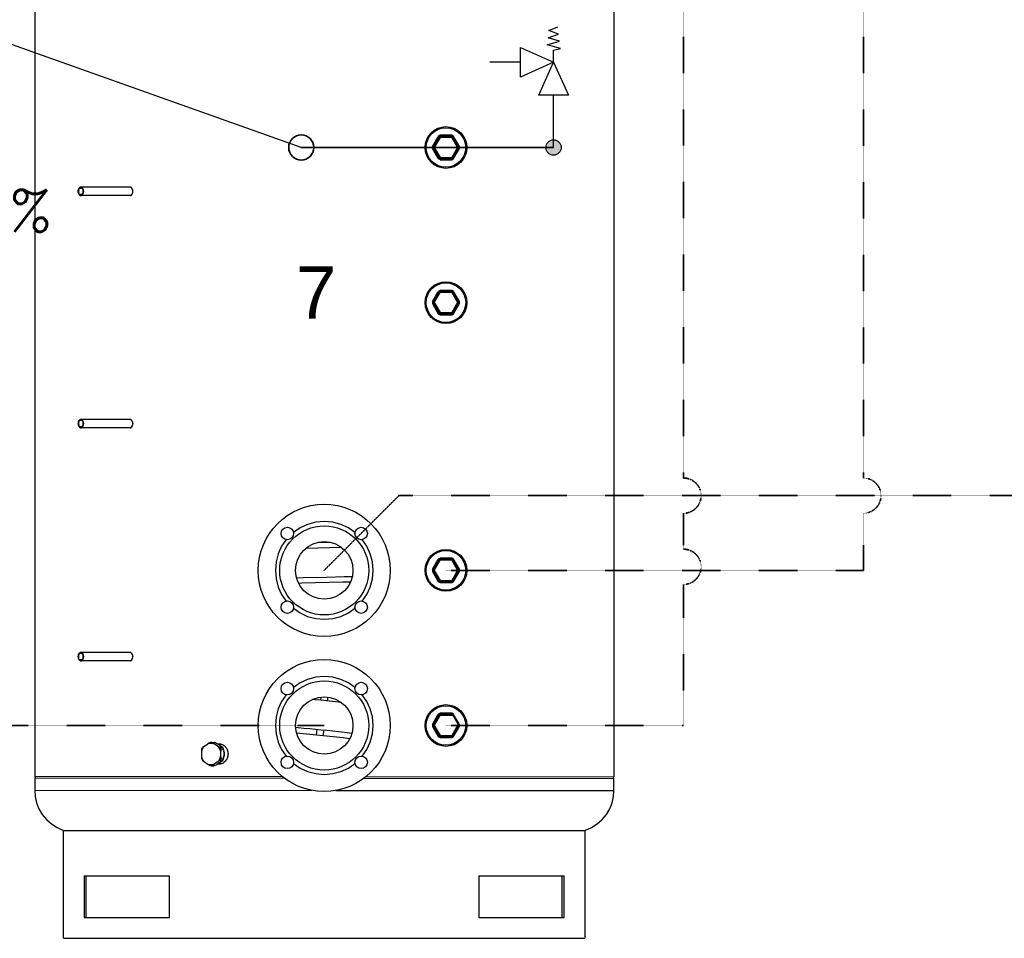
# Model space of a CAD drawing. Header units: millimetres. Extents: x -98431657 to -98227415, y -465497820 to -465456067.
# Tile 25 of 63: x -98404829 to -98403650, y -465488918 to -465487818. Entities that reach past the tile are written whole.
import ezdxf

# ---------------------------------------------------------------- set-up
doc = ezdxf.new("R2010")
doc.units = ezdxf.units.MM
doc.linetypes.add('Carkovana 0.5x', pattern=[0.14, 0.1, -0.04])
doc.layers.add('Pasivní chlazení', color=7, linetype='Continuous', lineweight=25)
doc.layers.add('WPF 1 - vrt', color=7, linetype='Continuous', lineweight=25)
doc.styles.add('ARIAL', font='arial.ttf')
doc.styles.add('ROMANS', font='romans__.ttf')

# ---------------------------------------------------------------- blocks, each defined once
blk = doc.blocks.new('KOMPLEXNÍ OBJEKT_4')
at = {"layer": 'WPF 1 - vrt', "color": 0, "lineweight": 25}
blk.add_lwpolyline([(-98404695.5, -465488028.4), (-98404695.5, -465488028.4), (-98404695.5, -465488028.4)], dxfattribs=at)
for centre, radius, start, end in [((-98404696.7, -465488025.9), 2.73, 278.4846, 296.4098), ((-98404699.4, -465488024.5), 5.44, 315.2317, 341.9208)]:
    blk.add_arc(centre, radius, start, end, dxfattribs=at)
blk = doc.blocks.new('KOMPLEXNÍ OBJEKT_5')
at = {"layer": 'WPF 1 - vrt', "color": 0, "lineweight": 25}
blk.add_lwpolyline([(-98404695.5, -465488306.5), (-98404695.5, -465488306.5), (-98404695.5, -465488306.5)], dxfattribs=at)
for centre, radius, start, end in [((-98404697.3, -465488304.7), 2.26, 281.559, 294.6847), ((-98404696.6, -465488304.4), 2.41, 277.3, 297.5944)]:
    blk.add_arc(centre, radius, start, end, dxfattribs=at)
blk = doc.blocks.new('KOMPLEXNÍ OBJEKT_6')
at = {"layer": 'WPF 1 - vrt', "color": 0, "lineweight": 25}
blk.add_lwpolyline([(-98404695.5, -465488585.5), (-98404695.5, -465488585.5), (-98404695.5, -465488585.5)], dxfattribs=at)
blk.add_arc((-98404696.7, -465488583.2), 2.57, 278.273, 297.3077, dxfattribs=at)
blk = doc.blocks.new('KOMPLEXNÍ OBJEKT_7')
at = {"layer": 'WPF 1 - vrt', "color": 0, "lineweight": 25}
blk.add_line((-98404695.5, -465488019.3), (-98404695.5, -465488019.3), dxfattribs=at)
blk.add_arc((-98404696.7, -465488021.5), 2.51, 61.3479, 82.5859, dxfattribs=at)
blk = doc.blocks.new('KOMPLEXNÍ OBJEKT_9')
at = {"layer": 'WPF 1 - vrt', "color": 0, "lineweight": 25}
for p, q in [((-98404592.5, -465488707), (-98404596.7, -465488709.6)), ((-98404599.2, -465488711.4), (-98404596.2, -465488711.4))]:
    blk.add_line(p, q, dxfattribs=at)
for centre, radius, start, end in [((-98404601, -465488698.2), 12.3, 313.9615, 332.2831), ((-98404601.8, -465488697.7), 13.2, 331.8395, 349.2804), ((-98404517.1, -465488695.2), 71.9, 183.8966, 186.0769), ((-98404557.7, -465488767.4), 69.7, 123.9773, 126.5428)]:
    blk.add_arc(centre, radius, start, end, dxfattribs=at)
blk = doc.blocks.new('KOMPLEXNÍ OBJEKT_10')
at = {"layer": 'WPF 1 - vrt', "color": 0, "lineweight": 25}
blk.add_line((-98404588.8, -465488707), (-98404593, -465488709.6), dxfattribs=at)
blk.add_lwpolyline([(-98404586.3, -465488705.2), (-98404585.5, -465488703.7), (-98404588.5, -465488703.7), (-98404589.3, -465488705.2), (-98404586.3, -465488705.2)], dxfattribs=at)
for centre, radius, start, end in [((-98404620.4, -465488659.5), 57, 303.5946, 306.7274), ((-98404639.5, -465488629.5), 92.7, 298.4263, 300.1407)]:
    blk.add_arc(centre, radius, start, end, dxfattribs=at)
blk = doc.blocks.new('KOMPLEXNÍ OBJEKT_11')
at = {"layer": 'WPF 1 - vrt', "color": 0, "lineweight": 25}
blk.add_line((-98404585.1, -465488694.9), (-98404585.1, -465488700.1), dxfattribs=at)
blk.add_lwpolyline([(-98404585.5, -465488691.3), (-98404586.3, -465488689.8), (-98404589.3, -465488689.8), (-98404588.5, -465488691.3), (-98404585.5, -465488691.3)], dxfattribs=at)
for centre, radius, start, end in [((-98404623.6, -465488696.5), 38.5, 3.6983, 7.7116), ((-98404596.4, -465488697.5), 12.3, 359.7526, 26.4636), ((-98404602.8, -465488695.8), 17.7, 2.8483, 5.8822), ((-98404595.7, -465488697.6), 11.6, 333.0099, 359.8957), ((-98404657, -465488695.2), 72, 353.9094, 356.0897)]:
    blk.add_arc(centre, radius, start, end, dxfattribs=at)
blk = doc.blocks.new('KOMPLEXNÍ OBJEKT_12')
at = {"layer": 'WPF 1 - vrt', "color": 0, "lineweight": 25}
for p, q in [((-98404599.2, -465488683.6), (-98404596.2, -465488683.6)), ((-98404592.5, -465488688), (-98404596.7, -465488685.4)), ((-98404588.8, -465488700.1), (-98404588.8, -465488694.9))]:
    blk.add_line(p, q, dxfattribs=at)
for centre, radius, start, end in [((-98404560, -465488631.1), 65.5, 233.2666, 235.9998), ((-98404670.8, -465488822.4), 157.6, 60.7461, 61.7577), ((-98404601.1, -465488696.9), 12.3, 27.6779, 45.9995), ((-98404601.6, -465488697.3), 13.1, 10.5935, 28.2865)]:
    blk.add_arc(centre, radius, start, end, dxfattribs=at)
blk = doc.blocks.new('KOMPLEXNÍ OBJEKT_13')
at = {"layer": 'WPF 1 - vrt', "color": 0, "lineweight": 25}
for p, q in [((-98404611.9, -465488694.9), (-98404611.9, -465488700.1)), ((-98404611.5, -465488703.7), (-98404610.7, -465488705.2)), ((-98404608.2, -465488707), (-98404604, -465488709.6))]:
    blk.add_line(p, q, dxfattribs=at)
for centre, radius, start, end in [((-98404540.1, -465488699.8), 72, 173.928, 176.1083), ((-98404594.4, -465488699.2), 17.6, 182.8818, 185.9156), ((-98404573.4, -465488698.4), 38.5, 183.8885, 187.9017), ((-98404578.2, -465488661.9), 54.2, 233.103, 236.4036), ((-98404600.3, -465488699.2), 11, 250.4178, 289.6624)]:
    blk.add_arc(centre, radius, start, end, dxfattribs=at)
blk = doc.blocks.new('KOMPLEXNÍ OBJEKT_14')
at = {"layer": 'WPF 1 - vrt', "color": 0, "lineweight": 25}
blk.add_line((-98404588.8, -465488688), (-98404593, -465488685.4), dxfattribs=at)
blk.add_arc((-98404618.8, -465488733.1), 54.2, 53.0897, 56.3902, dxfattribs=at)
blk = doc.blocks.new('KOMPLEXNÍ OBJEKT_15')
at = {"layer": 'WPF 1 - vrt', "color": 0, "lineweight": 25}
for p, q in [((-98404611.5, -465488691.3), (-98404610.7, -465488689.8)), ((-98404608.2, -465488688), (-98404604, -465488685.4))]:
    blk.add_line(p, q, dxfattribs=at)
for centre, radius, start, end in [((-98404557.5, -465488765.6), 92.7, 118.4173, 120.1317), ((-98404576.6, -465488735.5), 57, 123.6095, 126.7423)]:
    blk.add_arc(centre, radius, start, end, dxfattribs=at)
blk = doc.blocks.new('KOMPLEXNÍ OBJEKT_16')
at = {"layer": 'WPF 1 - vrt', "color": 0, "lineweight": 25}
blk.add_line((-98404697.3, -465488585.9), (-98404756.2, -465488585.9), dxfattribs=at)
blk.add_arc((-98404756.2, -465488583.7), 2.28, 252.76, 270.1639, dxfattribs=at)
blk = doc.blocks.new('KOMPLEXNÍ OBJEKT_17')
at = {"layer": 'WPF 1 - vrt', "color": 0, "lineweight": 25}
blk.add_line((-98404697.3, -465488575.9), (-98404756.2, -465488575.9), dxfattribs=at)
for centre, radius, start, end in [((-98404756.2, -465488578.5), 2.56, 74.4735, 90.0755), ((-98404756.4, -465488579), 3.05, 45.5643, 73.5747)]:
    blk.add_arc(centre, radius, start, end, dxfattribs=at)
blk = doc.blocks.new('KOMPLEXNÍ OBJEKT_18')
at = {"layer": 'WPF 1 - vrt', "color": 0, "lineweight": 25}
blk.add_line((-98404697.3, -465488307), (-98404756.2, -465488307), dxfattribs=at)
blk.add_arc((-98404756.2, -465488304.4), 2.59, 254.5487, 269.8409, dxfattribs=at)
blk = doc.blocks.new('KOMPLEXNÍ OBJEKT_19')
at = {"layer": 'WPF 1 - vrt', "color": 0, "lineweight": 25}
blk.add_line((-98404697.3, -465488297), (-98404756.2, -465488297), dxfattribs=at)
for centre, radius, start, end in [((-98404756.2, -465488299.6), 2.6, 58.2975, 89.8415), ((-98404756.5, -465488300.3), 3.36, 46.6659, 59.5943), ((-98404697.3, -465488299.4), 2.47, 66.6724, 90.0075), ((-98404697.4, -465488299.9), 2.98, 46.9812, 68.2192)]:
    blk.add_arc(centre, radius, start, end, dxfattribs=at)
blk = doc.blocks.new('KOMPLEXNÍ OBJEKT_20')
at = {"layer": 'WPF 1 - vrt', "color": 0, "lineweight": 25}
blk.add_line((-98404697.3, -465488028.8), (-98404756.2, -465488028.8), dxfattribs=at)
blk.add_arc((-98404756.2, -465488026.3), 2.59, 254.4753, 269.7675, dxfattribs=at)
blk = doc.blocks.new('KOMPLEXNÍ OBJEKT_21')
at = {"layer": 'WPF 1 - vrt', "color": 0, "lineweight": 25}
blk.add_line((-98404697.3, -465488018.8), (-98404756.2, -465488018.8), dxfattribs=at)
for centre, radius, start, end in [((-98404756.2, -465488021.5), 2.65, 58.6043, 89.4652), ((-98404697.3, -465488021.1), 2.23, 77.6409, 90.3194)]:
    blk.add_arc(centre, radius, start, end, dxfattribs=at)
blk = doc.blocks.new('KOMPLEXNÍ OBJEKT_41')
at = {"layer": 'WPF 1 - vrt', "color": 0, "lineweight": 25}
for centre, radius, start, end in [((-98404590.7, -465488696.6), 11, 78.437, 89.7183), ((-98404591, -465488697), 11.4, 66.3152, 77.2619), ((-98404590.6, -465488695.9), 10.2, 53.712, 66.1086), ((-98404590.9, -465488696.6), 11, 43.0508, 54.7063), ((-98404591.7, -465488697.3), 12, 31.9167, 42.7253), ((-98404590.8, -465488696.9), 11.1, 20.7219, 32.6065), ((-98404592.2, -465488697.5), 12.6, 10.6755, 21.1545), ((-98404593.1, -465488697.6), 13.5, 0.2806, 10.1678), ((-98404591.3, -465488698), 11.6, 316.8239, 327.9836), ((-98404591.9, -465488697.6), 12.3, 328.1752, 338.8933), ((-98404593.3, -465488697.1), 13.8, 339.1265, 348.7407), ((-98404594, -465488697.4), 14.4, 350.3184, 359.5321)]:
    blk.add_arc(centre, radius, start, end, dxfattribs=at)
blk = doc.blocks.new('KOMPLEXNÍ OBJEKT_42')
at = {"layer": 'WPF 1 - vrt', "color": 0, "lineweight": 25}
for centre, radius, start, end in [((-98404591, -465488698.3), 11.2, 294.3753, 305.6345), ((-98404590.7, -465488698.5), 10.8, 270.2088, 281.6359), ((-98404590.9, -465488698.2), 11.2, 282.5763, 293.6999)]:
    blk.add_arc(centre, radius, start, end, dxfattribs=at)
blk = doc.blocks.new('KOMPLEXNÍ OBJEKT_43')
at = {"layer": 'WPF 1 - vrt', "color": 0, "lineweight": 25}
for centre, radius, start, end in [((-98404522.4, -465488565.2), 166, 240.8324, 241.7947), ((-98404600, -465488699.6), 11.9, 266.1603, 273.8397)]:
    blk.add_arc(centre, radius, start, end, dxfattribs=at)
blk = doc.blocks.new('KOMPLEXNÍ OBJEKT_44')
at = {"layer": 'WPF 1 - vrt', "color": 0, "lineweight": 25}
for centre, radius, start, end in [((-98404571.3, -465488695.8), 17.6, 174.0844, 177.1182), ((-98404550.3, -465488696.6), 38.5, 172.1132, 176.1264)]:
    blk.add_arc(centre, radius, start, end, dxfattribs=at)
blk = doc.blocks.new('KOMPLEXNÍ OBJEKT_45')
at = {"layer": 'WPF 1 - vrt', "color": 0, "lineweight": 25}
for centre, radius, start, end in [((-98404598.9, -465488697.4), 13.2, 151.8395, 169.2804), ((-98404599.8, -465488696.8), 12.1, 133.7226, 152.3296)]:
    blk.add_arc(centre, radius, start, end, dxfattribs=at)
blk = doc.blocks.new('KOMPLEXNÍ OBJEKT_46')
at = {"layer": 'WPF 1 - vrt', "color": 0, "lineweight": 25}
for centre, radius, start, end in [((-98404598.8, -465488697.6), 13.3, 190.7723, 208.1077), ((-98404599.8, -465488698.3), 12.1, 207.6704, 226.2774)]:
    blk.add_arc(centre, radius, start, end, dxfattribs=at)
blk = doc.blocks.new('KOMPLEXNÍ OBJEKT_47')
at = {"layer": 'WPF 1 - vrt', "color": 0, "lineweight": 25}
for centre, radius, start, end in [((-98404595.9, -465488697.5), 11.6, 12.0418, 24.3084), ((-98404596.6, -465488697.6), 12.3, 0.2573, 11.9737), ((-98404595.4, -465488697.8), 11.1, 335.3997, 348.2501), ((-98404595.9, -465488697.5), 11.7, 347.6541, 359.954)]:
    blk.add_arc(centre, radius, start, end, dxfattribs=at)
blk = doc.blocks.new('KOMPLEXNÍ OBJEKT_48')
at = {"layer": 'WPF 1 - vrt', "color": 0, "lineweight": 25}
for centre, radius, start, end in [((-98404754.2, -465488580.5), 5.42, 145.1853, 164.2306), ((-98404754.6, -465488580.4), 5.07, 134.7502, 144.0473), ((-98404752.8, -465488580.9), 6.88, 164.2482, 195.7325), ((-98404754, -465488581.3), 5.66, 194.6456, 213.6909), ((-98404755, -465488581.9), 4.48, 215.3472, 225.8554)]:
    blk.add_arc(centre, radius, start, end, dxfattribs=at)
blk = doc.blocks.new('KOMPLEXNÍ OBJEKT_49')
at = {"layer": 'WPF 1 - vrt', "color": 0, "lineweight": 25}
for centre, radius, start, end in [((-98404697.3, -465488578.4), 2.43, 66.7784, 78.8698), ((-98404697.5, -465488579.1), 3.15, 47.5655, 67.6348)]:
    blk.add_arc(centre, radius, start, end, dxfattribs=at)
blk = doc.blocks.new('KOMPLEXNÍ OBJEKT_50')
at = {"layer": 'WPF 1 - vrt', "color": 0, "lineweight": 25}
for centre, radius, start, end in [((-98404756.2, -465488579.2), 2.29, 90.6401, 104.6097), ((-98404756.2, -465488578.9), 1.99, 73.6715, 90.0683), ((-98404756.1, -465488578.7), 1.78, 57.5876, 75.7769), ((-98404756.3, -465488579.3), 2.37, 45.1529, 60.1138)]:
    blk.add_arc(centre, radius, start, end, dxfattribs=at)
blk = doc.blocks.new('KOMPLEXNÍ OBJEKT_51')
at = {"layer": 'WPF 1 - vrt', "color": 0, "lineweight": 25}
for centre, radius, start, end in [((-98404758, -465488580.7), 4.6, 16.7112, 34.4932), ((-98404758, -465488581.2), 4.59, 325.686, 343.7229), ((-98404759.4, -465488581), 6.05, 0.1958, 14.9501), ((-98404759.2, -465488580.9), 5.87, 344.8126, 359.8664)]:
    blk.add_arc(centre, radius, start, end, dxfattribs=at)
blk = doc.blocks.new('KOMPLEXNÍ OBJEKT_52')
at = {"layer": 'WPF 1 - vrt', "color": 0, "lineweight": 25}
for centre, radius, start, end in [((-98404754.3, -465488580.7), 4.67, 145.7329, 163.3711), ((-98404753.2, -465488581), 5.84, 164.4417, 179.6713), ((-98404753, -465488580.9), 6.05, 180.601, 195.2859)]:
    blk.add_arc(centre, radius, start, end, dxfattribs=at)
blk = doc.blocks.new('KOMPLEXNÍ OBJEKT_53')
at = {"layer": 'WPF 1 - vrt', "color": 0, "lineweight": 25}
for centre, radius, start, end in [((-98404754.9, -465488301.2), 4.67, 133.3049, 143.9055), ((-98404756.1, -465488299.9), 2.96, 106.0576, 134.0135)]:
    blk.add_arc(centre, radius, start, end, dxfattribs=at)
blk = doc.blocks.new('KOMPLEXNÍ OBJEKT_54')
at = {"layer": 'WPF 1 - vrt', "color": 0, "lineweight": 25}
for centre, radius, start, end in [((-98404755.1, -465488302.9), 4.41, 215.7088, 226.3094), ((-98404755.8, -465488303.7), 3.31, 225.9865, 239.2028)]:
    blk.add_arc(centre, radius, start, end, dxfattribs=at)
blk = doc.blocks.new('KOMPLEXNÍ OBJEKT_55')
at = {"layer": 'WPF 1 - vrt', "color": 0, "lineweight": 25}
for centre, radius, start, end in [((-98404756.2, -465488300.3), 2.29, 90.6401, 104.6097), ((-98404756.2, -465488300), 1.99, 73.6715, 90.0683), ((-98404756.1, -465488299.8), 1.78, 57.5876, 75.7769)]:
    blk.add_arc(centre, radius, start, end, dxfattribs=at)
blk = doc.blocks.new('KOMPLEXNÍ OBJEKT_56')
at = {"layer": 'WPF 1 - vrt', "color": 0, "lineweight": 25}
for centre, radius, start, end in [((-98404758.1, -465488301.8), 4.78, 16.835, 34.061), ((-98404757.8, -465488302.3), 4.43, 325.2529, 343.8511), ((-98404759.4, -465488302), 6.04, 0.2626, 14.9703), ((-98404759.2, -465488302), 5.83, 344.7682, 0)]:
    blk.add_arc(centre, radius, start, end, dxfattribs=at)
blk = doc.blocks.new('KOMPLEXNÍ OBJEKT_57')
at = {"layer": 'WPF 1 - vrt', "color": 0, "lineweight": 25}
for centre, radius, start, end in [((-98404755.5, -465488302.9), 3.32, 214.9178, 226.2848), ((-98404755.7, -465488303.1), 2.96, 226.6614, 238.6052)]:
    blk.add_arc(centre, radius, start, end, dxfattribs=at)
blk = doc.blocks.new('KOMPLEXNÍ OBJEKT_58')
at = {"layer": 'WPF 1 - vrt', "color": 0, "lineweight": 25}
for centre, radius, start, end in [((-98404753.1, -465488302), 5.88, 164.4899, 179.5315), ((-98404752.9, -465488301.9), 6.07, 180.5295, 195.2668), ((-98404754.2, -465488301.8), 4.84, 146.1642, 163.2447)]:
    blk.add_arc(centre, radius, start, end, dxfattribs=at)
blk = doc.blocks.new('KOMPLEXNÍ OBJEKT_59')
at = {"layer": 'WPF 1 - vrt', "color": 0, "lineweight": 25}
for centre, radius, start, end in [((-98404756.1, -465488304.5), 2.48, 284.6804, 301.5323), ((-98404756.5, -465488303.7), 3.36, 300.4057, 313.3341)]:
    blk.add_arc(centre, radius, start, end, dxfattribs=at)
blk = doc.blocks.new('KOMPLEXNÍ OBJEKT_60')
at = {"layer": 'WPF 1 - vrt', "color": 0, "lineweight": 25}
for centre, radius, start, end in [((-98404754.9, -465488023.1), 4.67, 133.3049, 143.9055), ((-98404756.1, -465488021.8), 2.96, 106.0576, 134.0135)]:
    blk.add_arc(centre, radius, start, end, dxfattribs=at)
blk = doc.blocks.new('KOMPLEXNÍ OBJEKT_61')
at = {"layer": 'WPF 1 - vrt', "color": 0, "lineweight": 25}
for centre, radius, start, end in [((-98404758.1, -465488023.7), 4.78, 16.835, 34.061), ((-98404759.4, -465488023.9), 5.99, 0.1976, 15.0353), ((-98404759.3, -465488023.8), 5.88, 344.834, 359.9331), ((-98404757.8, -465488024.1), 4.43, 325.2529, 343.8511)]:
    blk.add_arc(centre, radius, start, end, dxfattribs=at)
blk = doc.blocks.new('KOMPLEXNÍ OBJEKT_62')
at = {"layer": 'WPF 1 - vrt', "color": 0, "lineweight": 25}
for centre, radius, start, end in [((-98404753.1, -465488023.9), 5.88, 164.4899, 179.5315), ((-98404753.1, -465488023.8), 5.94, 180.4654, 195.4216), ((-98404754.2, -465488023.7), 4.84, 146.1642, 163.2447)]:
    blk.add_arc(centre, radius, start, end, dxfattribs=at)

msp = doc.modelspace()

# ---------------------------------------------------------------- hatches: boundary and pattern name
at = {"layer": 'WPF 1 - vrt', "true_color": 0x000000}
msp.add_hatch(color=18, dxfattribs=at).paths.add_polyline_path([(-98404181, -465487971.4), (-98404181.2, -465487969.5), (-98404181.7, -465487967.7), (-98404182.6, -465487966.1), (-98404183.8, -465487964.7), (-98404185.3, -465487963.6), (-98404187, -465487962.7), (-98404188.8, -465487962.3), (-98404190.6, -465487962.2), (-98404192.5, -465487962.5), (-98404194.2, -465487963.1), (-98404195.8, -465487964.1), (-98404197.2, -465487965.4), (-98404198.2, -465487966.9), (-98404199, -465487968.6), (-98404199.3, -465487970.4), (-98404199.3, -465487972.3), (-98404199, -465487974.1), (-98404198.2, -465487975.9), (-98404197.2, -465487977.4), (-98404195.8, -465487978.7), (-98404194.2, -465487979.7), (-98404192.5, -465487980.3), (-98404190.6, -465487980.6), (-98404188.8, -465487980.5), (-98404187, -465487980), (-98404185.3, -465487979.2), (-98404183.8, -465487978.1), (-98404182.6, -465487976.6), (-98404181.7, -465487975), (-98404181.2, -465487973.2)])

# ---------------------------------------------------------------- linework, layer by layer
at = {"layer": 'Pasivní chlazení', "color": 171, "linetype": 'Carkovana 0.5x', "lineweight": 35, "true_color": 0x7070ff}
for p, q in [((-98404034.6, -465485821), (-98404034.6, -465488367.1)), ((-98403819.2, -465487344.2), (-98403819.2, -465488367.4)), ((-98404034.6, -465488409.3), (-98404034.6, -465488452.3)), ((-98403819.2, -465488477.7), (-98403819.2, -465488409.3)), ((-98404319.1, -465488477.7), (-98404319.1, -465488477.7)), ((-98404319.1, -465488477.7), (-98403819.2, -465488477.7)), ((-98404034.6, -465488494.5), (-98404034.6, -465488663.4)), ((-98404034.6, -465488663.4), (-98404319.1, -465488663.4))]:
    msp.add_line(p, q, dxfattribs=at)
for centre in [(-98404034.6, -465488388.2), (-98403819.2, -465488388.2), (-98404034.6, -465488473.4)]:
    msp.add_arc(centre, 21.1, 270, 90, dxfattribs=at)
at = {"layer": 'WPF 1 - vrt', "color": 0, "lineweight": 25}
for p, q in [((-98404811.4, -465487197.3), (-98404811.4, -465488725)), ((-98404118.2, -465487197.3), (-98404118.2, -465488725)), ((-98404327.1, -465487958.7), (-98404334.1, -465487970.8)), ((-98404326, -465487956.8), (-98404328.2, -465487958.1)), ((-98404326, -465487958.1), (-98404327.1, -465487958.7)), ((-98404312.1, -465487956.8), (-98404326, -465487956.8)), ((-98404312.1, -465487958.1), (-98404326, -465487958.1)), ((-98404312.1, -465487959.3), (-98404312.1, -465487956.8)), ((-98404309.9, -465487958.1), (-98404312.1, -465487956.8)), ((-98404311, -465487958.7), (-98404312.1, -465487958.1)), ((-98404305.1, -465487971.4), (-98404312.1, -465487959.3)), ((-98404304, -465487970.8), (-98404311, -465487958.7)), ((-98404303, -465487970.1), (-98404310, -465487958.1)), ((-98404335.2, -465487970.1), (-98404333, -465487971.4)), ((-98404335.2, -465487970.1), (-98404335.2, -465487972.6)), ((-98404334.1, -465487970.8), (-98404334.1, -465487972)), ((-98404334.1, -465487972), (-98404327.1, -465487984.1)), ((-98404333, -465487971.4), (-98404326, -465487983.5)), ((-98404311, -465487984.1), (-98404304, -465487972)), ((-98404309.9, -465487984.7), (-98404303, -465487972.6)), ((-98404304, -465487972), (-98404304, -465487970.8)), ((-98404303, -465487972.6), (-98404303, -465487970.1)), ((-98404328.2, -465487984.7), (-98404326, -465487983.5)), ((-98404328.2, -465487984.7), (-98404326, -465487985.9)), ((-98404327.1, -465487984.1), (-98404326, -465487984.7)), ((-98404326, -465487983.5), (-98404312.1, -465487983.5)), ((-98404326, -465487984.7), (-98404312.1, -465487984.7)), ((-98404312.1, -465487986), (-98404312.1, -465487983.5)), ((-98404312.1, -465487984.7), (-98404311, -465487984.1)), ((-98404312.1, -465487986), (-98404309.9, -465487984.7)), ((-98404758.7, -465488020.3), (-98404759.5, -465488021.9)), ((-98404758.2, -465488021), (-98404757.8, -465488020.5)), ((-98404757.8, -465488020.5), (-98404757.3, -465488020.2)), ((-98404757.3, -465488020.2), (-98404756.7, -465488019.9)), ((-98404756.2, -465488018.8), (-98404756.9, -465488018.9)), ((-98404756.2, -465488019.8), (-98404755.6, -465488019.9)), ((-98404755.1, -465488020.2), (-98404754.6, -465488020.5)), ((-98404754.2, -465488019.7), (-98404754.8, -465488019.2)), ((-98404754.6, -465488020.5), (-98404754.2, -465488021)), ((-98404753.7, -465488020.3), (-98404754.2, -465488019.7)), ((-98404752.7, -465488023.9), (-98404752.9, -465488021.9)), ((-98404752.9, -465488025.8), (-98404752.7, -465488023.9)), ((-98404696.3, -465488019.1), (-98404696.8, -465488018.9)), ((-98404695.6, -465488019.3), (-98404695.7, -465488019.4)), ((-98404695.5, -465488019.3), (-98404695.6, -465488019.3)), ((-98404695.6, -465488019.3), (-98404695.6, -465488019.3)), ((-98404695.4, -465488019.5), (-98404695.5, -465488019.3)), ((-98404695.5, -465488019.3), (-98404695.5, -465488019.3)), ((-98404695.4, -465488019.7), (-98404695.4, -465488019.5)), ((-98404694.2, -465488021.4), (-98404695.4, -465488019.6)), ((-98404693.9, -465488022.6), (-98404694.2, -465488021.4)), ((-98404693.7, -465488023.6), (-98404693.8, -465488023.6)), ((-98404693.6, -465488023.8), (-98404693.8, -465488023.8)), ((-98404693.8, -465488024), (-98404693.7, -465488024)), ((-98404693.6, -465488023.7), (-98404693.7, -465488023.6)), ((-98404693.7, -465488023.6), (-98404693.7, -465488023.6)), ((-98404693.7, -465488024.1), (-98404693.7, -465488024)), ((-98404693.7, -465488024), (-98404693.6, -465488024)), ((-98404693.6, -465488023.8), (-98404693.6, -465488023.7)), ((-98404693.6, -465488023.8), (-98404693.6, -465488023.8)), ((-98404693.6, -465488024), (-98404693.6, -465488023.9)), ((-98404693.6, -465488023.9), (-98404693.6, -465488023.9)), ((-98404759.5, -465488025.8), (-98404758.7, -465488027.4)), ((-98404758.2, -465488026.7), (-98404758.8, -465488025.4)), ((-98404758.7, -465488027.4), (-98404758.2, -465488028)), ((-98404757.8, -465488027.2), (-98404758.2, -465488026.7)), ((-98404757.5, -465488028.5), (-98404756.9, -465488028.7)), ((-98404756.7, -465488027.8), (-98404757.3, -465488027.5)), ((-98404755.6, -465488027.8), (-98404756.2, -465488027.8)), ((-98404756.2, -465488028.8), (-98404755.5, -465488028.7)), ((-98404755.1, -465488027.5), (-98404755.6, -465488027.8)), ((-98404755.5, -465488028.7), (-98404754.8, -465488028.5)), ((-98404754.6, -465488027.2), (-98404755.1, -465488027.5)), ((-98404754.2, -465488026.7), (-98404754.6, -465488027.2)), ((-98404754.2, -465488028), (-98404753.7, -465488027.4)), ((-98404697.3, -465488028.8), (-98404696.8, -465488028.8)), ((-98404696.8, -465488028.8), (-98404696.3, -465488028.6)), ((-98404695.7, -465488028.2), (-98404695.6, -465488028.3)), ((-98404695.6, -465488028.3), (-98404695.6, -465488028.4)), ((-98404695.6, -465488028.4), (-98404695.5, -465488028.4)), ((-98404695.5, -465488028.4), (-98404695.4, -465488028.2)), ((-98404695.5, -465488028.4), (-98404695.5, -465488028.4)), ((-98404695.4, -465488028.2), (-98404695.4, -465488028)), ((-98404694.2, -465488026.2), (-98404693.9, -465488025.1)), ((-98404327.1, -465488144.4), (-98404334.1, -465488156.5)), ((-98404326, -465488142.5), (-98404328.2, -465488143.8)), ((-98404326, -465488143.8), (-98404327.1, -465488144.4)), ((-98404312.1, -465488142.5), (-98404326, -465488142.5)), ((-98404312.1, -465488143.8), (-98404326, -465488143.8)), ((-98404309.9, -465488143.8), (-98404312.1, -465488142.5)), ((-98404312.1, -465488145), (-98404309.9, -465488143.8)), ((-98404311, -465488144.4), (-98404312.1, -465488143.8)), ((-98404304, -465488156.5), (-98404311, -465488144.4)), ((-98404303, -465488155.8), (-98404310, -465488143.8)), ((-98404335.2, -465488155.8), (-98404333, -465488157.1)), ((-98404335.2, -465488155.8), (-98404335.2, -465488158.3)), ((-98404334.1, -465488156.5), (-98404334.1, -465488157.7)), ((-98404334.1, -465488157.7), (-98404327.1, -465488169.8)), ((-98404333, -465488157.1), (-98404326, -465488169.1)), ((-98404311, -465488169.8), (-98404304, -465488157.7)), ((-98404309.9, -465488170.4), (-98404303, -465488158.3)), ((-98404305.1, -465488157.1), (-98404303, -465488155.8)), ((-98404304, -465488157.7), (-98404304, -465488156.5)), ((-98404303, -465488158.3), (-98404303, -465488155.8)), ((-98404328.2, -465488170.4), (-98404326, -465488169.2)), ((-98404328.2, -465488170.4), (-98404326, -465488171.6)), ((-98404327.1, -465488169.8), (-98404326, -465488170.4)), ((-98404326, -465488169.1), (-98404312.1, -465488169.1)), ((-98404326, -465488170.4), (-98404312.1, -465488170.4)), ((-98404312.1, -465488171.6), (-98404312.1, -465488169.1)), ((-98404312.1, -465488170.4), (-98404311, -465488169.8)), ((-98404312.1, -465488171.6), (-98404309.9, -465488170.4)), ((-98404758.7, -465488298.4), (-98404759.5, -465488300.1)), ((-98404759.5, -465488303.9), (-98404758.7, -465488305.5)), ((-98404758.2, -465488304.8), (-98404758.8, -465488303.5)), ((-98404758.2, -465488299.1), (-98404757.8, -465488298.7)), ((-98404757.8, -465488298.7), (-98404757.3, -465488298.3)), ((-98404757.5, -465488306.6), (-98404756.9, -465488306.9)), ((-98404757.3, -465488298.3), (-98404756.7, -465488298)), ((-98404756.7, -465488305.9), (-98404757.3, -465488305.7)), ((-98404756.2, -465488297), (-98404756.9, -465488297.1)), ((-98404755.6, -465488305.9), (-98404756.2, -465488306)), ((-98404756.2, -465488307), (-98404755.5, -465488306.9)), ((-98404755.1, -465488305.7), (-98404755.6, -465488305.9)), ((-98404755.1, -465488298.3), (-98404754.6, -465488298.7)), ((-98404754.6, -465488305.3), (-98404755.1, -465488305.7)), ((-98404754.6, -465488298.7), (-98404754.2, -465488299.1)), ((-98404754.2, -465488304.8), (-98404754.6, -465488305.3)), ((-98404753.7, -465488298.4), (-98404754.2, -465488297.8)), ((-98404754.2, -465488306.1), (-98404753.7, -465488305.5)), ((-98404752.7, -465488302), (-98404752.9, -465488300.1)), ((-98404752.9, -465488303.9), (-98404752.7, -465488302)), ((-98404697.3, -465488307), (-98404696.8, -465488306.9)), ((-98404695.6, -465488297.5), (-98404695.7, -465488297.6)), ((-98404695.7, -465488306.4), (-98404695.6, -465488306.5)), ((-98404695.5, -465488297.4), (-98404695.6, -465488297.4)), ((-98404695.6, -465488297.4), (-98404695.6, -465488297.5)), ((-98404695.6, -465488306.5), (-98404695.6, -465488306.5)), ((-98404695.6, -465488306.5), (-98404695.5, -465488306.5)), ((-98404695.5, -465488297.5), (-98404695.5, -465488297.4)), ((-98404695.4, -465488297.6), (-98404695.5, -465488297.5)), ((-98404695.5, -465488297.5), (-98404695.5, -465488297.5)), ((-98404695.5, -465488306.5), (-98404695.4, -465488306.3)), ((-98404695.5, -465488306.5), (-98404695.5, -465488306.5)), ((-98404695.4, -465488297.8), (-98404695.4, -465488297.6)), ((-98404694.2, -465488299.6), (-98404695.4, -465488297.8)), ((-98404695.4, -465488306.2), (-98404694.2, -465488304.4)), ((-98404695.4, -465488306.3), (-98404695.4, -465488306.2)), ((-98404693.9, -465488300.7), (-98404694.2, -465488299.6)), ((-98404694.2, -465488304.4), (-98404693.9, -465488303.2)), ((-98404693.7, -465488301.8), (-98404693.8, -465488301.8)), ((-98404693.6, -465488302), (-98404693.8, -465488302)), ((-98404693.8, -465488302.2), (-98404693.7, -465488302.2)), ((-98404693.6, -465488301.8), (-98404693.7, -465488301.8)), ((-98404693.7, -465488301.8), (-98404693.7, -465488301.8)), ((-98404693.7, -465488302.2), (-98404693.6, -465488302.1)), ((-98404693.7, -465488302.2), (-98404693.7, -465488302.2)), ((-98404693.6, -465488301.9), (-98404693.6, -465488301.8)), ((-98404693.6, -465488302), (-98404693.6, -465488301.9)), ((-98404693.6, -465488302.1), (-98404693.6, -465488302)), ((-98404693.6, -465488302.1), (-98404693.6, -465488302.1)), ((-98404473.2, -465488444.4), (-98404458, -465488444)), ((-98404444, -465488450.3), (-98404486.8, -465488451.4)), ((-98404327.1, -465488465), (-98404334.1, -465488477)), ((-98404326, -465488463.1), (-98404328.2, -465488464.4)), ((-98404326, -465488464.4), (-98404327.1, -465488465)), ((-98404312.1, -465488463.1), (-98404326, -465488463.1)), ((-98404312.1, -465488464.4), (-98404326, -465488464.4)), ((-98404309.9, -465488464.4), (-98404312.1, -465488463.1)), ((-98404312.1, -465488465.6), (-98404309.9, -465488464.4)), ((-98404311, -465488465), (-98404312.1, -465488464.4)), ((-98404304, -465488477.1), (-98404311, -465488465)), ((-98404303, -465488476.4), (-98404310, -465488464.4)), ((-98404335.2, -465488476.4), (-98404333, -465488477.7)), ((-98404335.2, -465488476.4), (-98404335.2, -465488478.9)), ((-98404334.1, -465488477.1), (-98404334.1, -465488478.3)), ((-98404334.1, -465488478.3), (-98404327.1, -465488490.4)), ((-98404333, -465488477.7), (-98404326, -465488489.7)), ((-98404311, -465488490.4), (-98404304, -465488478.3)), ((-98404309.9, -465488491), (-98404303, -465488478.9)), ((-98404305.1, -465488477.7), (-98404303, -465488476.4)), ((-98404304, -465488478.3), (-98404304, -465488477.1)), ((-98404303, -465488478.9), (-98404303, -465488476.4)), ((-98404497.9, -465488486.6), (-98404490.1, -465488486.4)), ((-98404491.6, -465488493.1), (-98404495.4, -465488493.2)), ((-98404442.6, -465488491.9), (-98404491.6, -465488493.1)), ((-98404328.2, -465488491), (-98404326, -465488489.7)), ((-98404328.2, -465488491), (-98404326, -465488492.2)), ((-98404327.1, -465488490.4), (-98404326, -465488491)), ((-98404326, -465488489.8), (-98404312.1, -465488489.8)), ((-98404326, -465488491), (-98404312.1, -465488491)), ((-98404312.1, -465488492.2), (-98404312.1, -465488489.8)), ((-98404312.1, -465488491), (-98404311, -465488490.4)), ((-98404312.1, -465488492.2), (-98404309.9, -465488491)), ((-98404757.5, -465488576.3), (-98404758.2, -465488576.8)), ((-98404758.2, -465488578.1), (-98404757.8, -465488577.6)), ((-98404757.8, -465488577.6), (-98404757.3, -465488577.2)), ((-98404756.9, -465488576), (-98404757.5, -465488576.3)), ((-98404757.3, -465488577.2), (-98404756.7, -465488577)), ((-98404756.2, -465488575.9), (-98404756.9, -465488576)), ((-98404754.6, -465488577.6), (-98404754.2, -465488578.1)), ((-98404753.7, -465488577.4), (-98404754.2, -465488576.8)), ((-98404752.9, -465488579), (-98404753.7, -465488577.4)), ((-98404696.8, -465488576), (-98404697.3, -465488575.9)), ((-98404695.6, -465488576.4), (-98404695.7, -465488576.5)), ((-98404695.5, -465488576.4), (-98404695.6, -465488576.4)), ((-98404695.6, -465488576.4), (-98404695.6, -465488576.4)), ((-98404695.4, -465488576.6), (-98404695.5, -465488576.4)), ((-98404695.5, -465488576.4), (-98404695.5, -465488576.4)), ((-98404695.5, -465488576.4), (-98404695.5, -465488576.4)), ((-98404695.4, -465488576.8), (-98404695.4, -465488576.6)), ((-98404694.2, -465488578.5), (-98404695.4, -465488576.7)), ((-98404693.9, -465488579.7), (-98404694.2, -465488578.5)), ((-98404758.2, -465488583.8), (-98404758.8, -465488582.5)), ((-98404757.8, -465488584.3), (-98404758.2, -465488583.8)), ((-98404758.2, -465488585.1), (-98404757.5, -465488585.5)), ((-98404757.3, -465488584.6), (-98404757.8, -465488584.3)), ((-98404757.5, -465488585.5), (-98404756.9, -465488585.8)), ((-98404756.7, -465488584.9), (-98404757.3, -465488584.6)), ((-98404755.6, -465488584.9), (-98404756.2, -465488584.9)), ((-98404756.2, -465488585.9), (-98404755.5, -465488585.8)), ((-98404755.1, -465488584.6), (-98404755.6, -465488584.9)), ((-98404755.5, -465488585.8), (-98404754.8, -465488585.6)), ((-98404754.6, -465488584.3), (-98404755.1, -465488584.6)), ((-98404754.2, -465488583.8), (-98404754.6, -465488584.3)), ((-98404754.2, -465488585.1), (-98404753.7, -465488584.5)), ((-98404753.7, -465488584.5), (-98404752.9, -465488582.9)), ((-98404752.7, -465488580.9), (-98404752.9, -465488579)), ((-98404752.9, -465488582.9), (-98404752.7, -465488580.9)), ((-98404697.3, -465488585.9), (-98404696.8, -465488585.9)), ((-98404696.8, -465488585.9), (-98404696.3, -465488585.7)), ((-98404695.7, -465488585.3), (-98404695.6, -465488585.4)), ((-98404695.6, -465488585.4), (-98404695.6, -465488585.5)), ((-98404695.6, -465488585.5), (-98404695.5, -465488585.5)), ((-98404695.5, -465488585.4), (-98404695.4, -465488585.3)), ((-98404695.5, -465488585.5), (-98404695.5, -465488585.4)), ((-98404695.4, -465488585.1), (-98404694.2, -465488583.3)), ((-98404695.4, -465488585.3), (-98404695.4, -465488585.1)), ((-98404694.2, -465488583.3), (-98404693.9, -465488582.2)), ((-98404693.7, -465488580.7), (-98404693.8, -465488580.7)), ((-98404693.6, -465488580.9), (-98404693.8, -465488580.9)), ((-98404693.8, -465488581.1), (-98404693.7, -465488581.1)), ((-98404693.6, -465488580.8), (-98404693.7, -465488580.7)), ((-98404693.7, -465488580.7), (-98404693.7, -465488580.7)), ((-98404693.7, -465488581.1), (-98404693.7, -465488581.1)), ((-98404693.7, -465488581.1), (-98404693.6, -465488581.1)), ((-98404693.6, -465488580.9), (-98404693.6, -465488580.8)), ((-98404693.6, -465488581), (-98404693.6, -465488580.9)), ((-98404693.6, -465488580.9), (-98404693.6, -465488580.9)), ((-98404693.6, -465488581.1), (-98404693.6, -465488581)), ((-98404468.9, -465488629.3), (-98404469.4, -465488633.1)), ((-98404460.5, -465488629.3), (-98404461.1, -465488634)), ((-98404326, -465488648.8), (-98404328.2, -465488650)), ((-98404312.1, -465488648.8), (-98404326, -465488648.8)), ((-98404309.9, -465488650), (-98404312.1, -465488648.8)), ((-98404327.1, -465488650.7), (-98404334.1, -465488662.7)), ((-98404326, -465488650), (-98404327.1, -465488650.7)), ((-98404312.1, -465488650), (-98404326, -465488650)), ((-98404312.1, -465488651.3), (-98404309.9, -465488650)), ((-98404311, -465488650.7), (-98404312.1, -465488650.1)), ((-98404304, -465488662.8), (-98404311, -465488650.7)), ((-98404303, -465488662.1), (-98404310, -465488650.1)), ((-98404473.7, -465488667.8), (-98404474.6, -465488674.9)), ((-98404465.4, -465488668.7), (-98404466.3, -465488675.7)), ((-98404335.2, -465488662.1), (-98404333, -465488663.4)), ((-98404335.2, -465488662.1), (-98404335.2, -465488664.6)), ((-98404334.1, -465488662.8), (-98404334.1, -465488664)), ((-98404334.1, -465488664), (-98404327.1, -465488676.1)), ((-98404333, -465488663.4), (-98404326, -465488675.4)), ((-98404311, -465488676.1), (-98404304, -465488664)), ((-98404309.9, -465488676.7), (-98404303, -465488664.6)), ((-98404304, -465488664), (-98404304, -465488662.8)), ((-98404303, -465488664.6), (-98404303, -465488662.1)), ((-98404600.8, -465488683.6), (-98404601.6, -465488684.1)), ((-98404600, -465488683.6), (-98404597, -465488683.6)), ((-98404596.2, -465488683.6), (-98404597, -465488683.6)), ((-98404328.2, -465488676.7), (-98404326, -465488675.4)), ((-98404328.2, -465488676.7), (-98404326, -465488677.9)), ((-98404327.1, -465488676.1), (-98404326, -465488676.7)), ((-98404326, -465488675.4), (-98404312.1, -465488675.4)), ((-98404326, -465488676.7), (-98404312.1, -465488676.7)), ((-98404312.1, -465488677.9), (-98404312.1, -465488675.4)), ((-98404312.1, -465488676.7), (-98404311, -465488676.1)), ((-98404312.1, -465488677.9), (-98404309.9, -465488676.7)), ((-98404611.5, -465488691.3), (-98404611.6, -465488692.2)), ((-98404593, -465488685.4), (-98404593.8, -465488684.9)), ((-98404590.6, -465488685.7), (-98404592.4, -465488685.8)), ((-98404590.2, -465488685.7), (-98404592.1, -465488685.9)), ((-98404588.1, -465488686.3), (-98404591.5, -465488686.3)), ((-98404589.3, -465488689.8), (-98404590.1, -465488689.4)), ((-98404586.7, -465488686.4), (-98404588.1, -465488686.3)), ((-98404592.5, -465488707), (-98404591.7, -465488706.6)), ((-98404588.5, -465488703.7), (-98404588.6, -465488702.8)), ((-98404585.5, -465488703.7), (-98404585.4, -465488702.8)), ((-98404582.8, -465488705.9), (-98404584.5, -465488707.4)), ((-98404604, -465488709.6), (-98404603.2, -465488710.1)), ((-98404600, -465488711.5), (-98404597, -465488711.5)), ((-98404597, -465488711.5), (-98404596.2, -465488711.4)), ((-98404596.2, -465488711.4), (-98404595.4, -465488711)), ((-98404592.4, -465488709.2), (-98404590.6, -465488709.4)), ((-98404592.2, -465488709.1), (-98404590.2, -465488709.4)), ((-98404588.1, -465488708.7), (-98404591.5, -465488708.7)), ((-98404515, -465488724.5), (-98404811.4, -465488725)), ((-98404811, -465488725), (-98404811.4, -465488726.8)), ((-98404512.3, -465488726.6), (-98404811.4, -465488726.7)), ((-98404811.4, -465488726.8), (-98404811.4, -465488741.2)), ((-98404118.2, -465488725), (-98404415.5, -465488725.3)), ((-98404118.2, -465488726.8), (-98404118.6, -465488725)), ((-98404811.4, -465488741.2), (-98404479.7, -465488741)), ((-98404450.9, -465488741.2), (-98404118.2, -465488741.2)), ((-98404777, -465488789.1), (-98404152.6, -465488789.1)), ((-98404777, -465488918.2), (-98404777, -465488789.1)), ((-98404752.2, -465488843.3), (-98404650, -465488843.3)), ((-98404749.9, -465488893.2), (-98404749.9, -465488843.2)), ((-98404279.6, -465488843.3), (-98404177.4, -465488843.3)), ((-98404179.7, -465488893.2), (-98404179.7, -465488843.2)), ((-98404177.4, -465488893.2), (-98404177.4, -465488843.2))]:
    msp.add_line(p, q, dxfattribs=at)
at = {"layer": 'WPF 1 - vrt', "linetype": 'Continuous'}
msp.add_line((-98404492.3, -465487971.4), (-98404881.4, -465487833), dxfattribs=at)
at = {"layer": 'WPF 1 - vrt'}
for p, q in [((-98404196.8, -465487839.9), (-98404184.1, -465487835.6)), ((-98404195.8, -465487831.3), (-98404185.1, -465487826.9)), ((-98404184.1, -465487835.6), (-98404195.8, -465487831.3)), ((-98404197.9, -465487848.5), (-98404183, -465487844.2)), ((-98404183, -465487844.2), (-98404196.8, -465487839.9)), ((-98404182, -465487852.9), (-98404197.9, -465487848.5)), ((-98404190.2, -465487855), (-98404182, -465487852.9)), ((-98404190.2, -465487869.3), (-98404190.2, -465487855)), ((-98404229.7, -465487869.3), (-98404266.5, -465487869.3)), ((-98404190.2, -465487971.4), (-98404190.2, -465487908.7)), ((-98404152.6, -465488789.1), (-98404152.6, -465488918.2)), ((-98404777, -465488918.2), (-98404152.6, -465488918.2)), ((-98404762.6, -465488918.2), (-98404166.9, -465488918.2))]:
    msp.add_line(p, q, dxfattribs=at)
at = {"layer": 'WPF 1 - vrt', "color": 1, "lineweight": 35}
for q in [(-98404492.3, -465487971.4), (-98404190.2, -465487971.4)]:
    msp.add_line((-98404319.1, -465487971.4), q, dxfattribs=at)
at = {"layer": 'WPF 1 - vrt', "color": 171, "linetype": 'Carkovana 0.5x', "lineweight": 35, "true_color": 0x7070ff}
for p, q in [((-98404464.8, -465488477.7), (-98404375.3, -465488388.2)), ((-98404375.3, -465488388.2), (-98403481.7, -465488388.2)), ((-98404464.8, -465488663.4), (-98405188.8, -465488663.4))]:
    msp.add_line(p, q, dxfattribs=at)
at = {"layer": 'WPF 1 - vrt'}
msp.add_lwpolyline([(-98404190.2, -465487869.3), (-98404172.4, -465487908.7), (-98404207.9, -465487908.7), (-98404190.2, -465487869.3), (-98404229.7, -465487887), (-98404229.7, -465487851.5), (-98404190.2, -465487869.3)], close=True, dxfattribs=at)
at = {"layer": 'WPF 1 - vrt', "color": 0, "lineweight": 25}
for points in [[(-98404335.2, -465487970.1), (-98404328.2, -465487958.1), (-98404326, -465487959.3)], [(-98404326, -465487956.8), (-98404326, -465487959.3), (-98404333, -465487971.4)], [(-98404309.9, -465487958.1), (-98404312.1, -465487959.3), (-98404326, -465487959.3)], [(-98404328.2, -465487984.7), (-98404335.2, -465487972.6), (-98404333, -465487971.4)], [(-98404305.1, -465487971.4), (-98404312.1, -465487983.5), (-98404309.9, -465487984.7)], [(-98404303, -465487970.1), (-98404305.1, -465487971.4), (-98404303, -465487972.6)], [(-98404326, -465487983.5), (-98404326, -465487986), (-98404312.1, -465487986)], [(-98404335.2, -465488155.8), (-98404328.2, -465488143.8), (-98404326, -465488145)], [(-98404333, -465488157.1), (-98404326, -465488145), (-98404326, -465488142.5)], [(-98404312.1, -465488142.5), (-98404312.1, -465488145), (-98404326, -465488145)], [(-98404312.1, -465488145), (-98404305.1, -465488157.1), (-98404303, -465488158.3)], [(-98404333, -465488157.1), (-98404335.2, -465488158.3), (-98404328.2, -465488170.4)], [(-98404305.1, -465488157.1), (-98404312.1, -465488169.1), (-98404309.9, -465488170.4)], [(-98404326, -465488169.1), (-98404326, -465488171.6), (-98404312.1, -465488171.6)], [(-98404428, -465488432.2), (-98404435.9, -465488426.7), (-98404444.9, -465488422.6), (-98404454.6, -465488420), (-98404464.8, -465488419.2), (-98404474.9, -465488420), (-98404484.7, -465488422.6), (-98404493.6, -465488426.7), (-98404501.6, -465488432.2)], [(-98404510.2, -465488440.9), (-98404515.8, -465488448.8), (-98404519.9, -465488457.8), (-98404522.4, -465488467.5), (-98404523.3, -465488477.7), (-98404522.4, -465488487.8), (-98404519.9, -465488497.6), (-98404515.8, -465488506.5), (-98404510.2, -465488514.5)], [(-98404419.3, -465488514.5), (-98404413.8, -465488506.5), (-98404409.7, -465488497.6), (-98404407.1, -465488487.8), (-98404406.3, -465488477.7), (-98404407.1, -465488467.5), (-98404409.7, -465488457.8), (-98404413.8, -465488448.8), (-98404419.3, -465488440.9)], [(-98404335.2, -465488476.4), (-98404328.2, -465488464.4), (-98404326, -465488465.6)], [(-98404333, -465488477.7), (-98404326, -465488465.6), (-98404326, -465488463.1)], [(-98404312.1, -465488463.1), (-98404312.1, -465488465.6), (-98404326, -465488465.6)], [(-98404312.1, -465488465.6), (-98404305.1, -465488477.7), (-98404303, -465488478.9)], [(-98404333, -465488477.7), (-98404335.2, -465488478.9), (-98404328.2, -465488491)], [(-98404305.1, -465488477.7), (-98404312.1, -465488489.8), (-98404309.9, -465488491)], [(-98404490.1, -465488486.4), (-98404462.1, -465488485.8), (-98404441, -465488485.2)], [(-98404433.4, -465488491.7), (-98404435.7, -465488491.8), (-98404442.6, -465488491.9)], [(-98404441, -465488485.2), (-98404434.1, -465488485.1), (-98404431.2, -465488485)], [(-98404326, -465488489.8), (-98404326, -465488492.2), (-98404312.1, -465488492.2)], [(-98404501.6, -465488523.1), (-98404493.6, -465488528.7), (-98404484.7, -465488532.8), (-98404474.9, -465488535.3), (-98404464.8, -465488536.2), (-98404454.6, -465488535.3), (-98404444.9, -465488532.8), (-98404435.9, -465488528.7), (-98404428, -465488523.1)], [(-98404428, -465488617.9), (-98404435.9, -465488612.4), (-98404444.9, -465488608.3), (-98404454.6, -465488605.7), (-98404464.8, -465488604.9), (-98404474.9, -465488605.7), (-98404484.7, -465488608.3), (-98404493.6, -465488612.4), (-98404501.6, -465488617.9)], [(-98404510.2, -465488626.6), (-98404515.8, -465488634.5), (-98404519.9, -465488643.5), (-98404522.4, -465488653.2), (-98404523.3, -465488663.4), (-98404522.4, -465488673.5), (-98404519.9, -465488683.3), (-98404515.8, -465488692.2), (-98404510.2, -465488700.2)], [(-98404444.4, -465488635.7), (-98404447.9, -465488635.3), (-98404454.9, -465488634.6), (-98404462, -465488633.9), (-98404469, -465488633.2), (-98404476.1, -465488632.5), (-98404479.1, -465488632.2)], [(-98404419.3, -465488700.1), (-98404413.8, -465488692.2), (-98404409.7, -465488683.3), (-98404407.1, -465488673.5), (-98404406.3, -465488663.4), (-98404407.1, -465488653.2), (-98404409.7, -465488643.5), (-98404413.8, -465488634.5), (-98404419.3, -465488626.6)], [(-98404333, -465488663.4), (-98404326, -465488651.3), (-98404326, -465488648.8)], [(-98404312.1, -465488648.8), (-98404312.1, -465488651.3), (-98404326, -465488651.3)], [(-98404335.2, -465488662.1), (-98404328.2, -465488650), (-98404326, -465488651.3)], [(-98404499, -465488665.5), (-98404495.9, -465488665.8), (-98404489.1, -465488666.4), (-98404482.2, -465488667), (-98404475.3, -465488667.7), (-98404468.4, -465488668.4), (-98404461.5, -465488669.1), (-98404454.6, -465488669.8), (-98404447.8, -465488670.5), (-98404444.3, -465488670.9), (-98404437.5, -465488671.7), (-98404431.6, -465488672.4)], [(-98404333, -465488663.4), (-98404335.2, -465488664.6), (-98404328.2, -465488676.7)], [(-98404305.1, -465488663.4), (-98404312.1, -465488675.4), (-98404309.9, -465488676.7)], [(-98404326, -465488675.4), (-98404326, -465488677.9), (-98404312.1, -465488677.9)], [(-98404501.6, -465488708.8), (-98404493.6, -465488714.4), (-98404484.7, -465488718.5), (-98404474.9, -465488721), (-98404464.8, -465488721.9), (-98404454.6, -465488721), (-98404444.9, -465488718.5), (-98404435.9, -465488714.4), (-98404428, -465488708.8)], [(-98404118.2, -465488741.2), (-98404118.2, -465488726.8), (-98404418, -465488727.2)], [(-98404811.4, -465488741.2), (-98404811.1, -465488748.5), (-98404809.5, -465488755.9), (-98404806.6, -465488763.1), (-98404802.6, -465488769.8), (-98404797.5, -465488775.8), (-98404791.5, -465488781.1), (-98404784.7, -465488785.5), (-98404777, -465488789.1)], [(-98404152.6, -465488789.1), (-98404144.9, -465488785.5), (-98404138, -465488781.1), (-98404132, -465488775.8), (-98404127, -465488769.8), (-98404122.9, -465488763.1), (-98404120.1, -465488755.9), (-98404118.5, -465488748.5), (-98404118.2, -465488741.2)], [(-98404752.2, -465488843.2), (-98404752.2, -465488893.2), (-98404650, -465488893.2), (-98404650, -465488843.2)], [(-98404279.6, -465488843.2), (-98404279.6, -465488893.2), (-98404177.4, -465488893.2)]]:
    msp.add_lwpolyline(points, dxfattribs=at)
for centre, radius in [((-98404319.1, -465487971.4), 25), ((-98404319.1, -465487971.4), 23.7), ((-98404319.1, -465488157.1), 25), ((-98404319.1, -465488157.1), 23.7), ((-98404464.8, -465488477.7), 79.1), ((-98404464.8, -465488477.7), 53.3), ((-98404508.9, -465488433.5), 7.49), ((-98404420.6, -465488433.5), 7.49), ((-98404464.8, -465488477.7), 34.4), ((-98404319.1, -465488477.7), 25), ((-98404319.1, -465488477.7), 23.7), ((-98404508.9, -465488521.8), 7.49), ((-98404420.6, -465488521.8), 7.49), ((-98404464.8, -465488663.4), 79.1), ((-98404464.8, -465488663.4), 53.3), ((-98404508.9, -465488619.2), 7.49), ((-98404420.6, -465488619.2), 7.49), ((-98404464.8, -465488663.4), 34.4), ((-98404319.1, -465488663.4), 25), ((-98404319.1, -465488663.4), 23.7), ((-98404508.9, -465488707.5), 7.49), ((-98404420.6, -465488707.5), 7.49)]:
    msp.add_circle(centre, radius, dxfattribs=at)
at = {"layer": 'WPF 1 - vrt', "color": 1, "lineweight": 35}
msp.add_circle((-98404492.3, -465487971.4), 15, dxfattribs=at)
at = {"layer": 'WPF 1 - vrt'}
msp.add_circle((-98404190.2, -465487971.4), 9.22, dxfattribs=at)
at = {"layer": 'WPF 1 - vrt', "color": 0, "lineweight": 25}
for centre, radius, start, end in [((-98404752.8, -465488023.8), 6.93, 164.3014, 195.7325), ((-98404756.2, -465488022.1), 2.29, 90.3675, 104.3372), ((-98404756.1, -465488021.7), 1.78, 57.5876, 75.7769), ((-98404758.6, -465488023.6), 5.89, 16.5363, 34.0477), ((-98404701, -465488023.8), 7.18, 349.683, 10.416), ((-98404755.8, -465488025.6), 3.31, 225.9865, 239.2028), ((-98404755.7, -465488025), 2.96, 226.6614, 238.6052), ((-98404756.2, -465488025.9), 1.93, 253.4127, 270.0684), ((-98404756.4, -465488025.8), 3.04, 300.1903, 314.6205), ((-98404758.6, -465488024.1), 5.89, 325.9523, 343.4637), ((-98404752.7, -465488301.9), 6.97, 164.3543, 195.6082), ((-98404756.2, -465488304), 1.93, 253.4127, 270.0684), ((-98404758.6, -465488301.7), 5.89, 16.5363, 34.0477), ((-98404758.6, -465488302.2), 5.89, 325.9523, 343.4637), ((-98404700.9, -465488301.9), 7.09, 349.625, 10.3582), ((-98404756.2, -465488583), 1.93, 253.4127, 270.0684), ((-98404756.4, -465488582.9), 3.04, 300.1903, 314.6205), ((-98404700.9, -465488580.9), 7.09, 349.625, 10.3582), ((-98404729.5, -465491282.2), 2619.7, 83.5313, 84.9265), ((-98404600, -465488695.5), 11.9, 86.1603, 93.8397), ((-98404600.4, -465488695.8), 11, 70.372, 109.6166), ((-98404556.7, -465488627.4), 70.4, 239.4233, 241.6807), ((-98404487.5, -465488892), 212.7, 118.5732, 119.322)]:
    msp.add_arc(centre, radius, start, end, dxfattribs=at)

# ---------------------------------------------------------------- block references
for name in ['KOMPLEXNÍ OBJEKT_62', 'KOMPLEXNÍ OBJEKT_60', 'KOMPLEXNÍ OBJEKT_21', 'KOMPLEXNÍ OBJEKT_61', 'KOMPLEXNÍ OBJEKT_7', 'KOMPLEXNÍ OBJEKT_20', 'KOMPLEXNÍ OBJEKT_4', 'KOMPLEXNÍ OBJEKT_58', 'KOMPLEXNÍ OBJEKT_53', 'KOMPLEXNÍ OBJEKT_54', 'KOMPLEXNÍ OBJEKT_57', 'KOMPLEXNÍ OBJEKT_18', 'KOMPLEXNÍ OBJEKT_55', 'KOMPLEXNÍ OBJEKT_19', 'KOMPLEXNÍ OBJEKT_59', 'KOMPLEXNÍ OBJEKT_56', 'KOMPLEXNÍ OBJEKT_5', 'KOMPLEXNÍ OBJEKT_48', 'KOMPLEXNÍ OBJEKT_52', 'KOMPLEXNÍ OBJEKT_50', 'KOMPLEXNÍ OBJEKT_17', 'KOMPLEXNÍ OBJEKT_51', 'KOMPLEXNÍ OBJEKT_49', 'KOMPLEXNÍ OBJEKT_16', 'KOMPLEXNÍ OBJEKT_6', 'KOMPLEXNÍ OBJEKT_15', 'KOMPLEXNÍ OBJEKT_12', 'KOMPLEXNÍ OBJEKT_45', 'KOMPLEXNÍ OBJEKT_13', 'KOMPLEXNÍ OBJEKT_14', 'KOMPLEXNÍ OBJEKT_41', 'KOMPLEXNÍ OBJEKT_11', 'KOMPLEXNÍ OBJEKT_44', 'KOMPLEXNÍ OBJEKT_47', 'KOMPLEXNÍ OBJEKT_46', 'KOMPLEXNÍ OBJEKT_9', 'KOMPLEXNÍ OBJEKT_10', 'KOMPLEXNÍ OBJEKT_42', 'KOMPLEXNÍ OBJEKT_43']:
    msp.add_blockref(name, (0, 0), dxfattribs=at)

# ---------------------------------------------------------------- texts
at = {"color": 0, "linetype": 'Continuous', "lineweight": 35, "insert": (-98404498.8, -465488176.2), "char_height": 62.5, "width": 79.905, "attachment_point": 7, "style": 'ARIAL'}
msp.add_mtext('{\\fArial|i0|b0;\\H62.500000;\\W1.000000;\\C7;7}\\P', dxfattribs=at)
at = {"layer": 'WPF 1 - vrt', "color": 0, "linetype": 'Continuous', "lineweight": 25, "insert": (-98405448.5, -465488072.2), "char_height": 50, "width": 25, "attachment_point": 7, "style": 'ROMANS'}
msp.add_mtext('\\W1.00;\\fRomanS|i0|b1|c0|p0;ETYLÉNGLYKOL\\~30%', dxfattribs=at)

doc.saveas('drawing.dxf')
